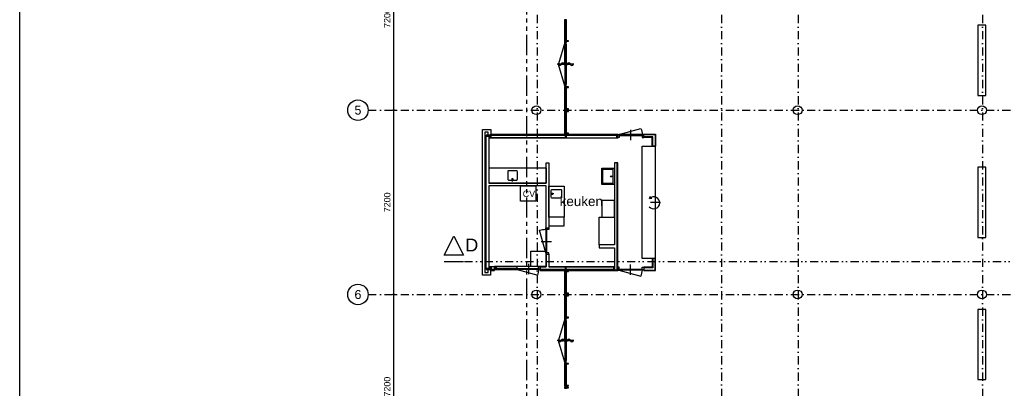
# Model space of a CAD drawing. Header units: millimetres. Extents: x 1137596 to 6076935, y -417599 to 265181.
# Tile 4 of 47: x 1137596 to 1176058, y -331537 to -317137. Entities that reach past the tile are written whole.
import ezdxf
from ezdxf.enums import TextEntityAlignment as Align

# ---------------------------------------------------------------- set-up
doc = ezdxf.new("R2010")
doc.units = ezdxf.units.MM
doc.header["$LTSCALE"] = 50
doc.header["$PDMODE"] = 3
doc.header["$PDSIZE"] = 1
for name, pattern in [('DASHDOT2', [12.7, 6.35, -3.175, 0, -3.175]), ('DIVIDE2', [15.875, 6.35, -3.175, 0, -3.175, 0, -3.175]), ('PHANTOM2', [31.75, 15.875, -3.175, 3.175, -3.175, 3.175, -3.175])]:
    doc.linetypes.add(name, pattern=pattern)
doc.layers.get('0').update_dxf_attribs({"linetype": 'CONTINUOUS'})
doc.layers.get('DEFPOINTS').update_dxf_attribs({"linetype": 'CONTINUOUS'})
for name, color, linetype in [('AL21----_BUITENWAND', 3, 'CONTINUOUS'), ('AL22----_BINNENWAND', 3, 'CONTINUOUS'), ('AL28----_KONSTRUKTIES', 4, 'CONTINUOUS'), ('AL31----_BUITENKOZIJN', 2, 'CONTINUOUS'), ('AL31----_BUITENKOZIJN_1', 1, 'CONTINUOUS'), ('AL32----_BINNENKOZIJN', 7, 'CONTINUOUS'), ('AL32----_BINNENKOZIJN_1', 1, 'CONTINUOUS'), ('AL73----_INRKEUKEN', 7, 'CONTINUOUS'), ('AL83----_INVKEUKEN', 7, 'CONTINUOUS'), ('Alg-Dik-Az', 4, 'CONTINUOUS'), ('bib', 7, 'CONTINUOUS'), ('bib @ 100', 7, 'CONTINUOUS'), ('Daken-Dakrand-Az', 8, 'PHANTOM2'), ('DIM25', 1, 'CONTINUOUS'), ('Stramien-Alg-Az', 9, 'DASHDOT2'), ('Stramien-Alg-Drs', 8, 'CONTINUOUS'), ('Stramien-Alg-Txt', 2, 'CONTINUOUS'), ('Txt25', 2, 'CONTINUOUS')]:
    doc.layers.add(name, color=color, linetype=linetype)
doc.styles.add('BOS3', font='arial.ttf')
doc.dimstyles.new('BOS3', dxfattribs={"dimtxt": 2.5, "dimasz": 1.25, "dimexe": 1.25, "dimexo": 0, "dimgap": 1.25, "dimtad": 1, "dimdec": 3, "dimdsep": 46, "dimtxsty": 'BOS3', "dimblk": 'SMALL', "dimblk1": 'SMALL', "dimblk2": 'SMALL', "dimsah": 1, "dimcen": 2.5, "dimclrd": 1, "dimclre": 1, "dimclrt": 2, "dimadec": 4, "dimazin": 2, "dimtfac": 0.4, "dimtdec": 0, "dimtix": 1, "dimtmove": 2, "dimatfit": 3, "dimfxl": 1.25, "dimfxlon": 1, "dimtvp": 1, "dimtolj": 1, "dimarcsym": 0})

# ---------------------------------------------------------------- blocks, each defined once
blk = doc.blocks.new('*U247')
at = {"layer": 'Stramien-Alg-Drs'}
blk.add_circle((-4, 0), 4, dxfattribs=at)
at = {"layer": 'Stramien-Alg-Txt', "style": 'BOS3'}
blk.add_attdef('TEKST', text='', height=3.5, dxfattribs=at).set_placement((-4, 0), align=Align.MIDDLE)
blk = doc.blocks.new('_Small')
at = {"color": 0, "linetype": 'ByBlock', "lineweight": -2}
blk.add_circle((0, 0), 0.25, dxfattribs=at)
blk = doc.blocks.new('*D176')
at = {"layer": 'DEFPOINTS', "color": 0, "transparency": 16777216}
for p in [(704627, -584717), (704627, -584717), (704627, -591917)]:
    blk.add_point(p, dxfattribs=at)
at = {"layer": 'DIM25', "color": 1, "lineweight": -2, "transparency": 16777216}
for p, q in [((704627, -584717), (704752, -584717)), ((704627, -591917), (704627, -584717)), ((704627, -591917), (704752, -591917))]:
    blk.add_line(p, q, dxfattribs=at)
at = {"layer": 'DIM25', "color": 1, "lineweight": -2, "transparency": 16777216, "xscale": 125, "yscale": 125, "zscale": 125}
for p, rotation in [((704627, -584717), 90), ((704627, -591917), 270)]:
    blk.add_blockref('_Small', p, dxfattribs=dict(at, rotation=rotation))
at = {"layer": 'DIM25', "color": 2, "transparency": 16777216, "insert": (704374, -588317), "char_height": 250, "attachment_point": 5, "rotation": 90, "style": 'BOS3'}
blk.add_mtext('\\A1;7200', dxfattribs=at)
blk = doc.blocks.new('*D177')
at = {"layer": 'DEFPOINTS', "color": 0, "transparency": 16777216}
for p in [(704627, -591917), (704627, -591917), (704627, -599117)]:
    blk.add_point(p, dxfattribs=at)
at = {"layer": 'DIM25', "color": 1, "lineweight": -2, "transparency": 16777216}
for p, q in [((704627, -591917), (704752, -591917)), ((704627, -599117), (704627, -591917)), ((704627, -599117), (704752, -599117))]:
    blk.add_line(p, q, dxfattribs=at)
at = {"layer": 'DIM25', "color": 1, "lineweight": -2, "transparency": 16777216, "xscale": 125, "yscale": 125, "zscale": 125}
for p, rotation in [((704627, -591917), 90), ((704627, -599117), 270)]:
    blk.add_blockref('_Small', p, dxfattribs=dict(at, rotation=rotation))
at = {"layer": 'DIM25', "color": 2, "transparency": 16777216, "insert": (704374, -595517), "char_height": 250, "attachment_point": 5, "rotation": 90, "style": 'BOS3'}
blk.add_mtext('\\A1;7200', dxfattribs=at)
blk = doc.blocks.new('*D178')
at = {"layer": 'DEFPOINTS', "color": 0, "transparency": 16777216}
for p in [(704627, -599117), (704627, -599117), (704627, -606317)]:
    blk.add_point(p, dxfattribs=at)
at = {"layer": 'DIM25', "color": 1, "lineweight": -2, "transparency": 16777216}
for p, q in [((704627, -599117), (704752, -599117)), ((704627, -606317), (704627, -599117)), ((704627, -606317), (704752, -606317))]:
    blk.add_line(p, q, dxfattribs=at)
at = {"layer": 'DIM25', "color": 1, "lineweight": -2, "transparency": 16777216, "xscale": 125, "yscale": 125, "zscale": 125}
for p, rotation in [((704627, -599117), 90), ((704627, -606317), 270)]:
    blk.add_blockref('_Small', p, dxfattribs=dict(at, rotation=rotation))
at = {"layer": 'DIM25', "color": 2, "transparency": 16777216, "insert": (704374, -602717), "char_height": 250, "attachment_point": 5, "rotation": 90, "style": 'BOS3'}
blk.add_mtext('\\A1;7200', dxfattribs=at)
blk = doc.blocks.new('h651-06-')
at = {"color": 0, "linetype": 'ByBlock'}
blk.add_line((-324, 0), (324, 0), dxfattribs=at)
for centre, start, end in [((-252, -10), 9.4623, 170.5377), ((-132, 10), 189.4623, 350.5377), ((-12, -10), 9.4623, 170.5377), ((108, 10), 189.4623, 350.5377), ((228, -10), 9.4623, 170.5377)]:
    blk.add_arc(centre, 60.8, start, end, dxfattribs=at)
blk = doc.blocks.new('H831-05-')
at = {"color": 0, "linetype": 'ByBlock'}
for p, q in [((0, 0), (0, 600)), ((0, 600), (600, 600)), ((600, 600), (600, 0)), ((600, 0), (0, 0))]:
    blk.add_line(p, q, dxfattribs=at)
blk = doc.blocks.new('doorsneden')
at = {"layer": 'Alg-Dik-Az', "linetype": 'DIVIDE2'}
blk.add_line((-3627, -34717), (69066, -34717), dxfattribs=at)
at = {"layer": 'Alg-Dik-Az'}
blk.add_line((-3627, -34717), (-2877, -34717), dxfattribs=at)
blk.add_lwpolyline([(-3627, -34467), (-3252, -33717), (-2877, -34467)], close=True, dxfattribs=at)
at = {"layer": 'Alg-Dik-Az', "style": 'BOS3'}
blk.add_text('D', height=500, dxfattribs=at).set_placement((-2799, -34317))
blk = doc.blocks.new('stramienen')
at = {"layer": 'Stramien-Alg-Az'}
for points in [[(710225.4193, -557711.0234), (710225.4193, -629125.5137)], [(717425.4193, -557711.0234), (717425.4193, -629125.5137)], [(720425.4195, -557711.0234), (720425.4195, -629125.5137)], [(727625.4193, -557711.0234), (727625.4193, -629125.5137)], [(703629.6064, -591917.1412), (776404.4348, -591917.1412)], [(703629.6064, -599117.1403), (776404.4348, -599117.1403)]]:
    blk.add_lwpolyline(points, dxfattribs=at)
at = {"layer": 'bib @ 100', "xscale": 100, "yscale": 100, "zscale": 100}
for p, values in [((703629.6064, -591917.1412), {'TEKST': '5'}), ((703629.6064, -599117.1403), {'TEKST': '6'})]:
    blk.add_blockref('*U247', p, dxfattribs=at).add_auto_attribs(values)
at = {"layer": 'DIM25'}
for base, p1, p2, picture, middle in [((704626.5266, -584717.1394), (704626.5266, -591917.1393), (704626.5266, -584717.1394), '*D176', (704373.8834, -588317.1393)), ((704626.52664, -591917.14029), (704626.52664, -599117.14076), (704626.52664, -591917.14029), '*D177', (704373.88339, -595517.14052)), ((704626.5266, -599117.1398), (704626.5266, -606317.1398), (704626.5266, -599117.1398), '*D178', (704373.8834, -602717.1398))]:
    dim = blk.add_linear_dim(base=base, p1=p1, p2=p2, angle=90, dimstyle='BOS3', override={"dimscale": 0, "dimexo": 1.25}, dxfattribs=at)
    dim.commit()
    dim.dimension.update_dxf_attribs({"geometry": picture, "text_midpoint": middle})

msp = doc.modelspace()

# ---------------------------------------------------------------- linework, layer by layer
msp.add_lwpolyline([(1137596.4707, -236329.3846), (1584570.8461, -236329.3846), (1584570.8461, -417598.7429), (1137596.4707, -417598.7429)], close=True)
for points in [[(1161970.6806, -326931.5536), (1162431.6809, -326931.5536)], [(1161970.6806, -326931.5536), (1162416.6809, -326931.5536)]]:
    msp.add_lwpolyline(points)
at = {"layer": 'AL21----_BUITENWAND'}
for points in [[(1155896.0556, -321531.5731), (1155771.6845, -321531.5731), (1155771.6845, -327011.577), (1155891.6845, -327011.577), (1155891.6845, -326900.577), (1155991.6845, -326900.577), (1155991.6845, -327111.577), (1155671.6845, -327111.577), (1155671.6845, -321431.5731), (1155996.0595, -321431.5731), (1155996.0537, -321642.577), (1155896.0537, -321642.5731)], [(1160956.6772, -321752.6024), (1160956.6772, -321762.5731), (1155931.6855, -321762.5731), (1155931.6855, -321752.6024)], [(1160956.6806, -321611.6044), (1160956.6806, -321626.573), (1155996.0541, -321626.573), (1155996.0541, -321611.6044)], [(1160956.6806, -321642.6024), (1160956.6806, -321626.573), (1155996.0541, -321626.573), (1155996.0541, -321642.6024)], [(1156007.6865, -321752.577), (1156007.6865, -321642.6004), (1158909.0537, -321642.6004), (1158909.0537, -321752.577)], [(1158909.0537, -321642.6004), (1158909.0537, -321752.6024), (1158947.0542, -321752.6024), (1158947.0542, -321642.6004)], [(1158947.0542, -321642.6024), (1158947.0542, -321752.6024), (1160918.6777, -321752.6024), (1160918.6777, -321642.6024)], [(1156139.6884, -326780.5721), (1156139.6884, -326790.5764), (1155931.6845, -326790.5764), (1155931.6845, -326780.5721)], [(1156139.6884, -326916.5225), (1156139.6884, -326900.5497), (1155991.6845, -326900.5497), (1155991.6845, -326916.5225)], [(1156139.6914, -326931.5225), (1156139.6914, -326916.5225), (1155991.6845, -326916.5225), (1155991.6845, -326931.5225)], [(1156007.6611, -326790.5731), (1156007.6611, -326900.5497), (1156139.6884, -326900.5497), (1156139.6884, -326790.5764)], [(1157923.6806, -326900.577), (1157923.6806, -326916.5536), (1160831.6811, -326916.5536), (1160831.6811, -326900.577)], [(1160956.6806, -326931.5536), (1160956.6806, -326916.577), (1157923.6806, -326916.577), (1157923.6806, -326931.5536)], [(1160793.6767, -326790.577), (1160793.6767, -326900.5536), (1158947.0493, -326900.5536), (1158947.0493, -326790.577)]]:
    msp.add_lwpolyline(points, close=True, dxfattribs=at)
for points in [[(1155921.6865, -323622.6024), (1155921.6865, -326862.577), (1155811.6845, -326862.577), (1155811.6845, -321680.5731), (1155921.6865, -321680.5731), (1155921.6865, -323522.6024)], [(1155931.6826, -323522.6024), (1155931.6826, -321642.577), (1155921.6845, -321642.577), (1155921.6845, -323522.6024)], [(1155921.6845, -323622.6024), (1155921.6845, -326900.577), (1155931.6826, -326900.577), (1155931.6826, -323622.6024)], [(1155921.6826, -326862.577), (1155811.6845, -326862.577), (1155811.6826, -326900.577), (1155921.6826, -326900.577), (1155921.6826, -326862.577)], [(1155969.6816, -326790.576), (1155931.6816, -326790.5764), (1155931.6826, -326900.577), (1155969.6826, -326900.5741), (1155969.6826, -326790.576)], [(1156007.6816, -326790.5741), (1155969.6816, -326790.5741), (1155969.6816, -326900.577), (1156007.6826, -326900.5767), (1156007.6826, -326790.5741)], [(1158261.6843, -326790.5536), (1158909.0473, -326790.5536), (1158909.0473, -326900.577), (1157923.6806, -326900.577), (1157923.6806, -326790.5536), (1158161.6822, -326790.5536)], [(1157923.6974, -326790.577), (1157923.6974, -326780.5545), (1158161.6822, -326780.5545)], [(1158261.6843, -326780.5545), (1160831.6772, -326780.5545), (1160831.6772, -326790.577), (1158909.0473, -326790.577)]]:
    msp.add_lwpolyline(points, dxfattribs=at)
at = {"layer": 'AL22----_BINNENWAND'}
for points in [[(1161970.6806, -321611.5868), (1162431.6809, -321611.5868), (1162431.6791, -322072.587), (1162306.6804, -322072.587), (1162306.6804, -321736.5868), (1161970.6806, -321736.5868), (1161970.6806, -321611.5868)], [(1161970.6806, -321626.5868), (1162416.6809, -321626.5868), (1162416.6809, -322072.587), (1162331.6806, -322072.587), (1162331.6806, -321711.5868), (1161970.6806, -321711.5868), (1161970.6806, -321626.5868)], [(1162431.6791, -322072.587), (1162416.6809, -322072.587), (1162416.6809, -326470.5533), (1162431.6791, -326470.5533), (1162431.6791, -322072.587)], [(1158161.6852, -323522.6024), (1158161.6852, -322732.6024), (1158261.6993, -322732.6024), (1158261.6993, -325281.5907), (1158161.6852, -325281.5907), (1158161.6852, -323622.6024)], [(1155921.6845, -323522.6024), (1158161.6955, -323522.6024)], [(1158161.6955, -323622.6024), (1155921.6845, -323622.6024)], [(1158161.6822, -326790.5536), (1158161.6822, -326295.5907), (1158261.6843, -326295.5907), (1158261.6843, -326790.5536)], [(1161970.6806, -326931.5536), (1162431.6809, -326931.5536), (1162431.6791, -326470.5533), (1162306.6804, -326470.5533), (1162306.6804, -326806.5536), (1161970.6806, -326806.5536), (1161970.6806, -326931.5536)], [(1161970.6806, -326916.5536), (1162416.6809, -326916.5536), (1162416.6809, -326470.5533), (1162331.6806, -326470.5533), (1162331.6806, -326831.5536), (1161970.6806, -326831.5536), (1161970.6806, -326916.5536)], [(1162331.6806, -326481.5702), (1162331.6806, -326831.5536), (1161970.6806, -326831.5536), (1161970.6806, -326916.5536), (1162416.6809, -326916.5536), (1162416.6809, -326481.5702)]]:
    msp.add_lwpolyline(points, dxfattribs=at)
for points in [[(1160831.6943, -325925.6291), (1160231.6838, -325925.6291), (1160231.6838, -326050.6291), (1160831.6943, -326050.6291), (1160831.6943, -326916.5536), (1160931.68, -326916.5536), (1160931.68, -322732.6024), (1160831.6943, -322732.6024)], [(1160931.68, -322732.6024), (1160931.68, -326916.5536), (1160956.6806, -326916.5536), (1160956.6806, -322732.6024)]]:
    msp.add_lwpolyline(points, close=True, dxfattribs=at)
at = {"layer": 'AL28----_KONSTRUKTIES'}
for points in [[(1155811.6865, -321642.5731), (1155811.6865, -321680.5731), (1155921.6845, -321680.5731), (1155921.6845, -321642.5731)], [(1155931.6865, -321642.5745), (1155931.6865, -321752.5751), (1155969.6855, -321752.5751), (1155969.6855, -321642.5745)], [(1158909.0498, -326790.5545), (1158909.0498, -326900.5536), (1158947.0493, -326900.5536), (1158947.0493, -326790.5545)], [(1160793.6767, -326790.5555), (1160793.6767, -326900.5536), (1160831.6811, -326900.5536), (1160831.6811, -326790.5555)]]:
    msp.add_lwpolyline(points, close=True, dxfattribs=at)
for points in [[(1156007.6855, -321642.5745), (1155969.6855, -321642.5745), (1155969.6855, -321752.5774), (1156007.6865, -321752.5771), (1156007.6865, -321642.5745)], [(1158261.6993, -325281.5907), (1158261.6993, -325338.5907), (1158190.6852, -325338.5907), (1158190.6852, -325321.5907), (1158147.6847, -325321.5907), (1158147.6847, -325271.5907), (1158161.6852, -325271.5908), (1158161.6852, -325281.5907), (1158261.6993, -325281.5907)], [(1158261.6852, -326238.5907), (1158190.6852, -326238.5907), (1158190.6852, -326255.5907), (1158147.6847, -326255.5907), (1158147.6847, -326295.5907), (1158261.6852, -326295.5907), (1158261.6852, -326238.5907)]]:
    msp.add_lwpolyline(points, dxfattribs=at)
for centre in [(1157781.7426, -320671.577), (1167981.7431, -320671.577), (1175181.7421, -320671.577), (1157781.7426, -327871.5775), (1167981.7431, -327871.5775), (1175181.7421, -327871.5775)]:
    msp.add_circle(centre, 175, dxfattribs=at)
at = {"layer": 'AL31----_BUITENKOZIJN'}
for points in [[(1158877.687, -317136.5765), (1158877.687, -317946.5707), (1158899.6855, -317946.5736), (1158899.6875, -317136.5765)], [(1158917.6865, -317136.5785), (1158917.6865, -317946.5756), (1158956.6837, -317946.577), (1158956.6837, -317136.5799)], [(1158937.6878, -317996.576), (1158937.6878, -318024.5751), (1158892.687, -318024.5751), (1158892.687, -317996.576)], [(1158892.687, -318024.5751), (1158892.687, -318089.5751), (1158937.6878, -318089.5751), (1158937.6878, -318024.5751)], [(1158892.6861, -318816.577), (1158892.6861, -318861.578), (1158937.687, -318861.578), (1158937.687, -318816.577)], [(1158892.687, -318881.576), (1158892.687, -318926.577), (1158937.6878, -318926.577), (1158937.6878, -318881.576)], [(1158877.687, -319796.5746), (1158877.687, -320606.5687), (1158899.6855, -320606.5717), (1158899.6875, -319796.5746)], [(1158892.687, -319653.5799), (1158892.687, -319718.5799), (1158937.6859, -319718.5799), (1158937.6859, -319653.5799)], [(1158892.687, -319718.5799), (1158892.6874, -319746.5787), (1158937.6863, -319746.5787), (1158937.6859, -319718.5799)], [(1158917.6865, -319796.5765), (1158917.6865, -320606.5736), (1158956.6837, -320606.5751), (1158956.6837, -319796.578)], [(1158877.687, -320736.5765), (1158877.687, -321546.5707), (1158899.6855, -321546.5736), (1158899.6875, -320736.5765)], [(1158892.686, -320656.5743), (1158892.686, -320686.5757), (1158901.1875, -320686.5757), (1158901.1875, -320656.5743)], [(1158917.6865, -320736.5785), (1158917.6865, -321546.5756), (1158956.6837, -321546.577), (1158956.6837, -320736.5799)], [(1158956.6856, -320656.5743), (1158956.6856, -320686.5757), (1158948.1842, -320686.5757), (1158948.1842, -320656.5743)], [(1158892.6904, -321596.5971), (1158892.69, -321611.5985), (1158901.1915, -321611.5985), (1158901.1918, -321596.5971)], [(1158956.6856, -321596.576), (1158956.6897, -321611.5985), (1158948.1882, -321611.5985), (1158948.1882, -321596.576)], [(1156189.6884, -326854.5721), (1156206.6884, -326854.5721), (1156206.6884, -326780.5721), (1156139.6884, -326780.5721), (1156139.6884, -326894.5721), (1156189.6884, -326894.5721)], [(1157030.1806, -326854.5721), (1157030.1806, -326894.5721), (1156189.6884, -326894.5721), (1156189.6884, -326854.5721)], [(1156189.6884, -326854.5721), (1156189.6884, -326894.5721), (1157030.1806, -326894.5721), (1157030.1806, -326854.5721)], [(1156206.6884, -326780.5721), (1156206.6884, -326854.5721), (1157030.1806, -326854.5721), (1157030.1806, -326780.5721)], [(1157030.1806, -326854.5721), (1157873.6767, -326854.5721), (1157873.6764, -326894.5733), (1157030.1806, -326894.5733)], [(1157923.6767, -326894.5721), (1157873.6767, -326894.5721), (1157873.6767, -326854.5721), (1157856.6767, -326854.5721), (1157856.6767, -326780.5721), (1157923.6767, -326780.5721)], [(1158877.6811, -326996.5775), (1158877.6811, -327806.5717), (1158899.6796, -327806.5746), (1158899.6816, -326996.5775)], [(1158892.6844, -326931.5747), (1158892.684, -326946.576), (1158901.1855, -326946.576), (1158901.1859, -326931.5747)], [(1158917.6806, -326996.5795), (1158917.6806, -327806.5765), (1158956.6778, -327806.578), (1158956.6778, -326996.5809)], [(1158956.6796, -326931.5536), (1158956.6837, -326946.576), (1158948.1822, -326946.576), (1158948.1822, -326931.5536)], [(1158877.685, -327936.5785), (1158877.685, -328746.5726), (1158899.6836, -328746.5756), (1158899.6855, -327936.5785)], [(1158892.684, -327856.5763), (1158892.684, -327886.5776), (1158901.1855, -327886.5776), (1158901.1855, -327856.5763)], [(1158917.6845, -327936.5804), (1158917.6845, -328746.5775), (1158956.6817, -328746.579), (1158956.6817, -327936.5819)], [(1158956.6837, -327856.5763), (1158956.6837, -327886.5776), (1158948.1822, -327886.5776), (1158948.1822, -327856.5763)], [(1158937.6859, -328784.5799), (1158937.6859, -328824.577), (1158892.685, -328824.577), (1158892.685, -328784.5799)], [(1158892.685, -328824.577), (1158892.685, -328889.577), (1158937.6859, -328889.577), (1158937.6859, -328824.577)], [(1158892.6842, -329616.579), (1158892.6842, -329661.5799), (1158937.685, -329661.5799), (1158937.685, -329616.579)], [(1158892.685, -329681.578), (1158892.685, -329726.579), (1158937.6859, -329726.579), (1158937.6859, -329681.578)], [(1158877.685, -330596.5765), (1158877.685, -331406.5707), (1158899.6836, -331406.5736), (1158899.6855, -330596.5765)], [(1158892.685, -330453.5819), (1158892.685, -330518.5819), (1158937.6839, -330518.5819), (1158937.6839, -330453.5819)], [(1158892.685, -330518.5819), (1158892.685, -330558.579), (1158937.6839, -330558.579), (1158937.6839, -330518.5819)], [(1158917.6845, -330596.5785), (1158917.6845, -331406.5756), (1158956.6817, -331406.577), (1158956.6817, -330596.5799)], [(1158892.684, -331456.5763), (1158892.684, -331486.5776), (1158901.1855, -331486.5776), (1158901.1855, -331456.5763)], [(1158956.6837, -331456.5763), (1158956.6837, -331486.5776), (1158948.1822, -331486.5776), (1158948.1822, -331456.5763)]]:
    msp.add_lwpolyline(points, close=True, dxfattribs=at)
for points in [[(1158877.687, -317946.576), (1158877.687, -317996.576), (1158956.6856, -317996.576), (1158956.6856, -317979.577), (1159031.6865, -317979.577), (1159031.6865, -317963.578), (1158956.6856, -317963.578), (1158956.6856, -317946.579), (1158877.687, -317946.576)], [(1158892.687, -318816.577), (1158892.687, -318089.5751)], [(1158918.186, -318089.5751), (1158918.186, -318816.577)], [(1158937.6878, -318089.5751), (1158937.6878, -318831.576)], [(1158892.6861, -318861.579), (1158892.6861, -318881.577)], [(1158892.687, -318886.576), (1158892.687, -319653.577)], [(1158918.186, -318926.577), (1158918.186, -319653.577)], [(1158937.6878, -318886.576), (1158937.6856, -319653.577)], [(1158937.687, -318861.579), (1158937.687, -318881.577)], [(1158877.687, -319746.5765), (1158877.687, -319796.5765), (1158956.6856, -319796.5765), (1158956.6856, -319779.5775), (1159031.6865, -319779.5775), (1159031.6865, -319763.5785), (1158956.6856, -319763.5785), (1158956.6856, -319746.5795), (1158877.687, -319746.5765)], [(1158877.687, -320606.5741), (1158877.687, -320656.5741), (1158956.6856, -320656.5741), (1158956.6856, -320639.5751), (1159031.6865, -320639.5751), (1159031.6865, -320623.576), (1158956.6856, -320623.576), (1158956.6856, -320606.577), (1158877.687, -320606.5741)], [(1158877.687, -320686.5765), (1158877.687, -320736.5765), (1158956.6856, -320736.5765), (1158956.6856, -320719.5775), (1159031.6865, -320719.5775), (1159031.6865, -320703.5785), (1158956.6856, -320703.5785), (1158956.6856, -320686.5795), (1158877.687, -320686.5765)], [(1158899.1875, -320656.5743), (1158899.1863, -320686.5756)], [(1158899.1869, -320671.5767), (1158901.1875, -320671.5767)], [(1158950.1847, -320671.5767), (1158948.1842, -320671.5767)], [(1158950.1842, -320656.5743), (1158950.1853, -320686.5756)], [(1158877.687, -321546.576), (1158877.687, -321596.576), (1158956.6856, -321596.576), (1158956.6856, -321579.577), (1159031.6865, -321579.577), (1159031.6865, -321563.578), (1158956.6856, -321563.578), (1158956.6856, -321546.579), (1158877.687, -321546.576)], [(1158899.1918, -321596.5971), (1158899.1904, -321611.5984)], [(1158950.1887, -321596.576), (1158950.1893, -321611.5984)], [(1157856.6767, -326780.5721), (1157030.1806, -326780.5721)], [(1158877.6811, -326946.5775), (1158877.6811, -326996.5775), (1158956.6798, -326996.5775), (1158956.6798, -326979.5785), (1159031.6806, -326979.5785), (1159031.6806, -326963.5795), (1158956.6798, -326963.5795), (1158956.6798, -326946.5804), (1158877.6811, -326946.5775)], [(1158899.1859, -326931.5747), (1158899.1844, -326946.576)], [(1158899.1849, -326931.577), (1158901.1855, -326931.5771)], [(1158950.1828, -326931.5536), (1158950.1833, -326946.576)], [(1158877.685, -327806.576), (1158877.685, -327856.576), (1158956.6837, -327856.576), (1158956.6837, -327839.577), (1159031.6845, -327839.577), (1159031.6845, -327823.578), (1158956.6837, -327823.578), (1158956.6837, -327806.579), (1158877.685, -327806.576)], [(1158877.685, -327886.5785), (1158877.685, -327936.5785), (1158956.6837, -327936.5785), (1158956.6837, -327919.5795), (1159031.6845, -327919.5795), (1159031.6845, -327903.5804), (1158956.6837, -327903.5804), (1158956.6837, -327886.5814), (1158877.685, -327886.5785)], [(1158899.1855, -327856.5763), (1158899.1844, -327886.5776)], [(1158899.1849, -327871.5786), (1158901.1855, -327871.5787)], [(1158950.1828, -327871.5786), (1158948.1822, -327871.5787)], [(1158950.1822, -327856.5763), (1158950.1833, -327886.5776)], [(1158877.685, -328746.578), (1158877.685, -328796.578), (1158956.6837, -328796.578), (1158956.6837, -328779.579), (1159031.6845, -328779.579), (1159031.6845, -328763.5799), (1158956.6837, -328763.5799), (1158956.6837, -328746.5809), (1158877.685, -328746.578)], [(1158892.685, -329616.579), (1158892.685, -328889.577)], [(1158918.184, -328889.577), (1158918.184, -329616.579)], [(1158937.6859, -328889.577), (1158937.6859, -329631.578)], [(1158892.6842, -329661.5809), (1158892.6842, -329681.579)], [(1158892.685, -329686.578), (1158892.685, -330453.579)], [(1158918.184, -329726.579), (1158918.184, -330453.579)], [(1158937.6859, -329686.578), (1158937.6837, -330453.579)], [(1158937.685, -329661.5809), (1158937.685, -329681.579)], [(1158877.685, -330546.5785), (1158877.685, -330596.5785), (1158956.6837, -330596.5785), (1158956.6837, -330579.5795), (1159031.6845, -330579.5795), (1159031.6845, -330563.5804), (1158956.6837, -330563.5804), (1158956.6837, -330546.5814), (1158877.685, -330546.5785)], [(1158877.685, -331406.576), (1158877.685, -331456.576), (1158956.6837, -331456.576), (1158956.6837, -331439.577), (1159031.6845, -331439.577), (1159031.6845, -331423.578), (1158956.6837, -331423.578), (1158956.6837, -331406.579), (1158877.685, -331406.576)], [(1158877.685, -331486.5785), (1158877.685, -331536.5785), (1158956.6837, -331536.5785), (1158956.6837, -331519.5795), (1159031.6845, -331519.5795), (1159031.6845, -331503.5804), (1158956.6837, -331503.5804), (1158956.6837, -331486.5814), (1158877.685, -331486.5785)], [(1158899.1855, -331456.5763), (1158899.1844, -331486.5776)], [(1158899.1849, -331471.5786), (1158901.1855, -331471.5787)], [(1158950.1828, -331471.5786), (1158948.1822, -331471.5787)], [(1158950.1822, -331456.5763), (1158950.1833, -331486.5776)]]:
    msp.add_lwpolyline(points, dxfattribs=at)
at = {"layer": 'AL31----_BUITENKOZIJN_1'}
for points in [[(1158715.187, -318871.578), (1159115.187, -318871.578)], [(1162202.196, -324118.3474), (1162237.1749, -324028.6337)], [(1162202.196, -324118.3474), (1162283.3227, -324104.2669)], [(1162631.6791, -324271.5702), (1162231.6791, -324271.5701)], [(1157480.1805, -327074.5727), (1157480.1805, -326674.5727)], [(1158715.185, -329671.5799), (1159115.185, -329671.5799)]]:
    msp.add_lwpolyline(points, dxfattribs=at)
msp.add_lwpolyline([(1157030.1828, -326894.5774), (1157842.6502, -327112.2774, 0.0646261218), (1157873.6764, -326894.5733)], format="xyb", dxfattribs=at)
msp.add_arc((1162362.6154, -324290.0757), 235, 220.83675424, 133.0499532, dxfattribs=at)
at = {"layer": 'AL32----_BINNENKOZIJN'}
for points in [[(1160918.6777, -321642.6024), (1160918.6777, -321752.6024), (1160956.6772, -321752.6024), (1160956.6772, -321642.6024)], [(1161001.6806, -321665.5868), (1161925.6808, -321665.5868), (1161925.6805, -321625.5856), (1161001.6806, -321625.5856)], [(1158190.6852, -326250.5907), (1158190.6852, -325326.0926), (1158150.6839, -325326.0926), (1158150.6839, -326250.5907)], [(1161001.6806, -326877.5536), (1161925.6808, -326877.5536), (1161925.6805, -326917.5548), (1161001.6806, -326917.5548)]]:
    msp.add_lwpolyline(points, close=True, dxfattribs=at)
for points in [[(1161013.6806, -321736.5868), (1160956.6806, -321736.5868), (1160956.6806, -321622.5863), (1160996.6806, -321622.5863), (1160996.6806, -321665.5868), (1161013.6806, -321665.5868), (1161013.6806, -321736.5868)], [(1161913.6806, -321736.5868), (1161970.6806, -321736.5868), (1161970.6806, -321622.5863), (1161930.6806, -321622.5863), (1161930.6806, -321665.5868), (1161913.6806, -321665.5868), (1161913.6806, -321736.5868)], [(1161013.6806, -326806.5536), (1160956.6806, -326806.5536), (1160956.6806, -326920.5541), (1160996.6806, -326920.5541), (1160996.6806, -326877.5536), (1161013.6806, -326877.5536), (1161013.6806, -326806.5536)], [(1161913.6806, -326806.5536), (1161970.6806, -326806.5536), (1161970.6806, -326920.5541), (1161930.6806, -326920.5541), (1161930.6806, -326877.5536), (1161913.6806, -326877.5536), (1161913.6806, -326806.5536)]]:
    msp.add_lwpolyline(points, dxfattribs=at)
at = {"layer": 'AL32----_BINNENKOZIJN_1'}
for points in [[(1175021.6875, -317351.5721), (1175021.6875, -320091.5731), (1175341.6855, -320091.5731), (1175341.6855, -317351.5721)], [(1175021.6855, -322901.577), (1175021.6855, -325641.577), (1175341.6855, -325641.577), (1175341.6855, -322901.577), (1175021.6855, -322901.577)], [(1175341.6855, -328451.577), (1175021.6855, -328451.577), (1175021.6855, -331191.577), (1175341.6855, -331191.577), (1175341.6855, -329821.577)]]:
    msp.add_lwpolyline(points, close=True, dxfattribs=at)
for points in [[(1158894.9762, -318025.0825), (1158639.0563, -318855.9724, -0.0306357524), (1158893.4791, -318871.577, -0.0306357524)], [(1158894.9915, -319719.0873), (1158639.0562, -318887.9743, 0.0306357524), (1158893.4791, -318872.3719, 0.0306357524)], [(1161001.6806, -321625.5856), (1161864.7239, -321383.1244, -0.0568439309), (1161925.6783, -321625.5896)], [(1158150.6839, -326250.5907), (1157900.8222, -325360.4975, -0.068524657), (1158150.6839, -325326.0926)], [(1161001.6806, -326917.5548), (1161864.7239, -327160.0159, 0.0568439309), (1161925.6783, -326917.5507)], [(1158894.976, -328825.0815), (1158639.0561, -329655.9714, -0.0306357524), (1158893.4789, -329671.576, -0.0306357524)], [(1158894.9912, -330519.0864), (1158639.0559, -329687.9734, 0.0306357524), (1158893.4789, -329672.371, 0.0306357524)]]:
    msp.add_lwpolyline(points, format="xyb", dxfattribs=at)
for points in [[(1161451.6805, -321445.5862), (1161451.6805, -321845.5862)], [(1157970.6846, -325800.5908), (1158370.6846, -325800.5908)], [(1161451.6805, -327097.5542), (1161451.6805, -326697.5542)]]:
    msp.add_lwpolyline(points, dxfattribs=at)
at = {"layer": 'AL73----_INRKEUKEN'}
for points in [[(1162416.6809, -326470.5533), (1161916.6809, -326470.5533), (1161916.6809, -322072.587), (1162416.6809, -322072.587)], [(1158161.6852, -322922.597), (1158161.6852, -323522.597), (1155931.6845, -323522.597), (1155931.6845, -322922.597), (1158161.6852, -322922.597)], [(1160831.7187, -322930.5721), (1160831.7187, -323580.5721), (1160331.7187, -323580.5721), (1160331.7187, -322930.5721)], [(1160759.9966, -322980.5721), (1160759.9966, -323530.5721), (1160381.7187, -323530.5721), (1160381.7187, -322980.5721)], [(1158861.6879, -324845.5907), (1158261.6879, -324845.5907), (1158261.6879, -323645.5907), (1158861.6879, -323645.5907)], [(1160831.6838, -324200.6291), (1160331.6838, -324200.6291), (1160331.6838, -324850.6291), (1160831.6838, -324850.6291)], [(1158861.6879, -324845.5907), (1158261.6879, -324845.5907), (1158261.6879, -325195.5907), (1158861.6879, -325195.5907)], [(1160831.6838, -324850.6291), (1160831.6838, -325925.6291), (1160231.6838, -325925.6291), (1160231.6838, -324850.6291)]]:
    msp.add_lwpolyline(points, close=True, dxfattribs=at)
for points in [[(1156829.057, -323422.597), (1156715.4178, -323422.597, -0.4142135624), (1156675.4178, -323382.597), (1156675.4178, -323062.597, -0.4142135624), (1156715.4178, -323022.597), (1156985.4178, -323022.597, -0.4142135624), (1157025.4178, -323062.597), (1157025.4178, -323382.597, -0.4142135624), (1156985.4178, -323422.597), (1156869.4051, -323422.597)], [(1158361.6879, -323917.5054), (1158361.6879, -323803.8661, -0.4142135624), (1158401.6879, -323763.8661), (1158721.6879, -323763.8661, -0.4142135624), (1158761.6879, -323803.8661), (1158761.6879, -324073.8661, -0.4142135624), (1158721.6879, -324113.8661), (1158401.6879, -324113.8661, -0.4142135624), (1158361.6879, -324073.8661), (1158361.6879, -323957.8535)]]:
    msp.add_lwpolyline(points, format="xyb", dxfattribs=at)
for points in [[(1156890.7659, -323369.2054), (1156810.0697, -323369.2054)], [(1156850.4178, -323422.597), (1156850.4178, -323322.597)], [(1156850.4178, -323455.0794), (1156850.4178, -323422.597)], [(1158461.6879, -323938.8661), (1158329.2055, -323938.8661)], [(1158415.0795, -323979.2142), (1158415.0795, -323898.518)]]:
    msp.add_lwpolyline(points, dxfattribs=at)
msp.add_circle((1160701.3199, -323257.0929), 24.3328, dxfattribs=at)
at = {"layer": 'AL83----_INVKEUKEN'}
msp.add_lwpolyline([(1157561.6822, -326780.5545), (1157561.6822, -326180.5545), (1158161.6822, -326180.5545), (1158161.6822, -326780.5545)], close=True, dxfattribs=at)
at = {"layer": 'Daken-Dakrand-Az'}
msp.add_line((1157389.8464, -298676.557), (1157389.8464, -349866.5677), dxfattribs=at)

# ---------------------------------------------------------------- block references
msp.add_blockref('stramienen', (447580.4278, 271245.5598))
at = {"layer": 'AL32----_BINNENKOZIJN', "rotation": 180}
for p in [(1158915.187, -318871.578), (1158915.185, -329671.5799)]:
    msp.add_blockref('h651-06-', p, dxfattribs=at)
at = {"layer": 'AL83----_INVKEUKEN', "rotation": 180}
msp.add_blockref('H831-05-', (1157758.0773, -323622.6024), dxfattribs=at)
at = {"layer": 'bib'}
msp.add_blockref('doorsneden', (1157803.7793, -291871.5804), dxfattribs=at)

# ---------------------------------------------------------------- texts
at = {"style": 'BOS3'}
msp.add_text('keuken', height=375, dxfattribs=at).set_placement((1159533.8231, -324417.1183), align=Align.CENTER)
at = {"layer": 'Txt25', "style": 'BOS3'}
msp.add_text('CV', height=250, dxfattribs=at).set_placement((1157490.1986, -324062.781), align=Align.CENTER)

doc.saveas('drawing.dxf')
